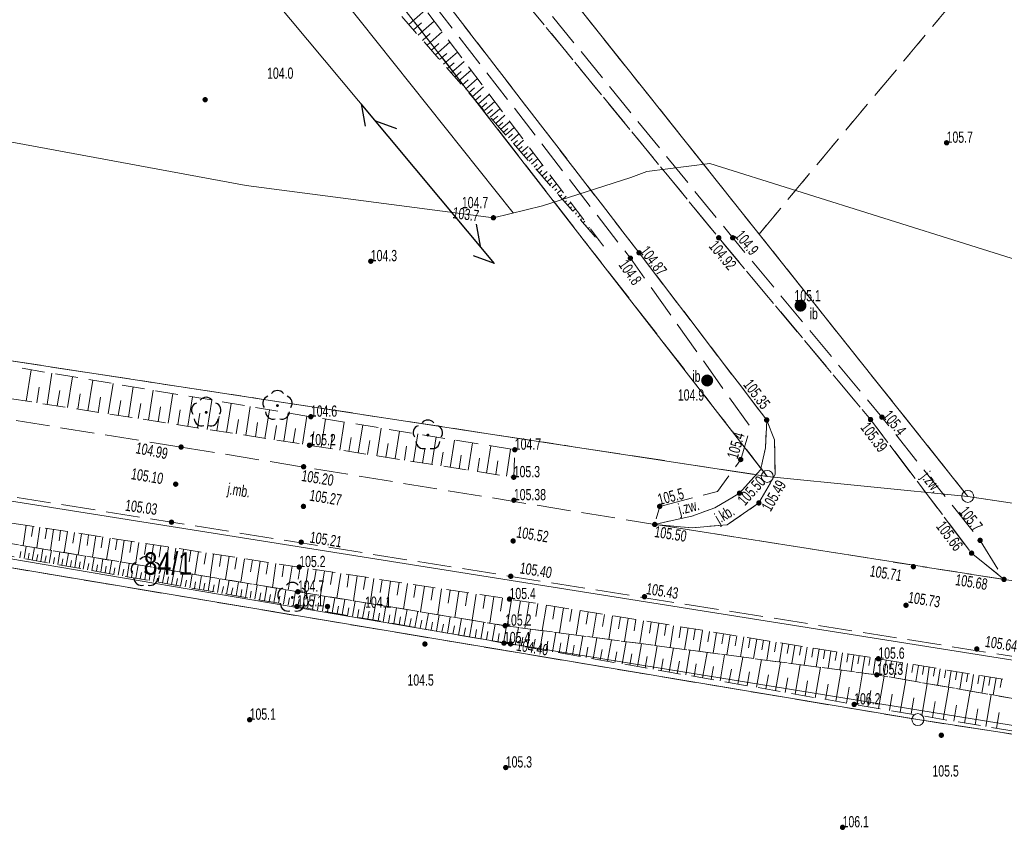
# Model space of a CAD drawing. Header units: inches. Extents: x 6497603 to 6502483, y 5925790 to 5934357.
# Tile 71 of 256: x 6500435 to 6500501, y 5926199 to 5926254. Entities that reach past the tile are written whole.
import ezdxf
from ezdxf.enums import TextEntityAlignment as Align

# ---------------------------------------------------------------- set-up
doc = ezdxf.new("R2010")
doc.units = ezdxf.units.IN
doc.header["$MEASUREMENT"] = 0
for name, pattern in [('1.5_0.75', [2.25, 1.5, -0.75]), ('2.25_0.75', [3, 2.25, -0.75]), ('219-1000', [0, 0]), ('egkk-1000', [3, 2.25, -0.75]), ('egug-1000', [1.5, 0.75, -0.75]), ('sutp_1000', [0, 0])]:
    doc.linetypes.add(name, pattern=pattern)
for name, color, linetype in [('000 Inne (niezydentyfikowane)', 7, 'Continuous'), ('202-punkt graniczny', 7, 'Continuous'), ('211-numer działki ewidencyjnej', 7, 'Continuous'), ('217-kontur klasyfikacyjny', 7, 'Continuous'), ('218-kontur użytku gruntowego', 7, 'Continuous'), ('219-działka ewidencyjna', 7, 'Continuous'), ('drzewo liściaste', 7, 'Continuous'), ('inna budowla', 7, 'Continuous'), ('inna budowla-Atr17', 7, 'Continuous'), ('jezdnia', 7, 'Continuous'), ('jezdnia-Atr17', 7, 'Continuous'), ('pikieta naturalna', 7, 'Continuous'), ('pikieta naturalna-Atr2', 7, 'Continuous'), ('pikieta sztuczna', 7, 'Continuous'), ('pikieta sztuczna-Atr2', 7, 'Continuous'), ('przewód telekomunikacyjny napowietrzny', 7, 'Continuous'), ('przewód telekomunikacyjny podziemny', 7, 'Continuous'), ('rzędna', 7, 'Continuous'), ('rzędna-Atr2', 7, 'Continuous'), ('skarpa nieumocniona', 7, 'Continuous')]:
    doc.layers.add(name, color=color, linetype=linetype)
doc.styles.get("Standard").update_dxf_attribs({"font": 'arial.ttf'})

# ---------------------------------------------------------------- blocks, each defined once
blk = doc.blocks.new('202')
at = {"color": 0, "linetype": 'Continuous', "lineweight": 0}
blk.add_circle((0, 0), 0.4, dxfattribs=at)
blk = doc.blocks.new('PW01')
at = {"linetype": 'Continuous', "lineweight": 13}
h = blk.add_hatch(color=0, dxfattribs=at)
edge = h.paths.add_edge_path()
edge.add_arc((0, 0), 0.18, 0, 360)
blk = doc.blocks.new('US25')
at = {"linetype": 'Continuous', "lineweight": 13}
h = blk.add_hatch(color=0, dxfattribs=at)
edge = h.paths.add_edge_path()
edge.add_arc((0, 0), 0.4, 0, 360)
blk = doc.blocks.new('OP021')
at = {"linetype": 'Continuous', "lineweight": 13}
h = blk.add_hatch(color=0, dxfattribs=at)
edge = h.paths.add_edge_path()
edge.add_arc((0, 0), 0.1, 0, 360)
at = {"color": 0, "linetype": 'Continuous', "lineweight": -3}
for centre, start, end in [((0, 0.5), 38.316, 141.684), ((-0.476, 0.154), 110.388, 213.756), ((0.476, 0.154), 326.244, 69.612), ((-0.294, -0.404), 182.272, 285.64), ((0.294, -0.404), 254.36, 357.728), ((0.294, -0.404), 254.36, 357.728)]:
    blk.add_arc(centre, 0.5, start, end, dxfattribs=at)
blk = doc.blocks.new('SUTP')
at = {"color": 0, "linetype": 'Continuous'}
for p, q in [((0, 0), (1.299, 0.75)), ((13.848, 0), (12.549, 0.75)), ((0, 0), (13.848, 0)), ((2.799, -0.75), (1.5, 0)), ((11.049, -0.75), (12.348, 0))]:
    blk.add_line(p, q, dxfattribs=at)

msp = doc.modelspace()

# ---------------------------------------------------------------- linework, layer by layer
at = {"layer": '000 Inne (niezydentyfikowane)', "color": 7, "linetype": 'Continuous', "lineweight": 18, "flags": 128}
for points in [[(6500460.91, 5926253.26), (6500462.03, 5926254.23)], [(6500461.54, 5926252.55), (6500462.6, 5926253.48)], [(6500461.23, 5926252.9), (6500461.77, 5926253.37)], [(6500462.13, 5926251.87), (6500463.14, 5926252.76)], [(6500461.84, 5926252.2), (6500462.35, 5926252.66)], [(6500462.42, 5926251.55), (6500462.91, 5926251.98)], [(6500462.7, 5926251.23), (6500463.65, 5926252.07)], [(6500462.97, 5926250.92), (6500463.44, 5926251.33)], [(6500463.23, 5926250.62), (6500464.15, 5926251.42)], [(6500463.74, 5926250.04), (6500464.61, 5926250.8)], [(6500463.49, 5926250.32), (6500463.94, 5926250.71)], [(6500463.99, 5926249.75), (6500464.41, 5926250.13)], [(6500464.23, 5926249.48), (6500465.06, 5926250.21)], [(6500464.47, 5926249.21), (6500464.87, 5926249.57)], [(6500464.69, 5926248.95), (6500465.48, 5926249.65)], [(6500464.92, 5926248.7), (6500465.3, 5926249.04)], [(6500465.14, 5926248.45), (6500465.89, 5926249.11)], [(6500465.35, 5926248.21), (6500465.71, 5926248.53)], [(6500465.56, 5926247.97), (6500466.27, 5926248.6)], [(6500465.76, 5926247.74), (6500466.11, 5926248.05)], [(6500465.96, 5926247.52), (6500466.64, 5926248.12)], [(6500466.15, 5926247.3), (6500466.48, 5926247.59)], [(6500466.34, 5926247.09), (6500466.98, 5926247.65)], [(6500466.52, 5926246.88), (6500466.84, 5926247.15)], [(6500466.7, 5926246.67), (6500467.31, 5926247.21)], [(6500466.87, 5926246.47), (6500467.17, 5926246.74)], [(6500467.04, 5926246.28), (6500467.63, 5926246.8)], [(6500467.21, 5926246.09), (6500467.5, 5926246.34)], [(6500467.38, 5926245.9), (6500467.93, 5926246.39)], [(6500467.55, 5926245.71), (6500467.82, 5926245.95)], [(6500467.72, 5926245.51), (6500468.25, 5926245.98)], [(6500468.06, 5926245.12), (6500468.56, 5926245.56)], [(6500467.89, 5926245.32), (6500468.15, 5926245.54)], [(6500468.23, 5926244.93), (6500468.47, 5926245.14)], [(6500468.4, 5926244.73), (6500468.87, 5926245.14)], [(6500468.57, 5926244.54), (6500468.8, 5926244.74)], [(6500468.75, 5926244.34), (6500469.19, 5926244.73)], [(6500468.92, 5926244.15), (6500469.13, 5926244.33)], [(6500469.09, 5926243.95), (6500469.5, 5926244.31)], [(6500469.26, 5926243.76), (6500469.46, 5926243.93)], [(6500469.43, 5926243.56), (6500469.81, 5926243.9)], [(6500469.6, 5926243.37), (6500469.78, 5926243.53)], [(6500469.77, 5926243.17), (6500470.12, 5926243.48)], [(6500469.94, 5926242.98), (6500470.11, 5926243.13)], [(6500470.12, 5926242.78), (6500470.44, 5926243.07)], [(6500470.29, 5926242.59), (6500470.44, 5926242.72)], [(6500470.46, 5926242.39), (6500470.75, 5926242.65)], [(6500470.63, 5926242.2), (6500470.77, 5926242.32)], [(6500470.8, 5926242), (6500471.06, 5926242.24)], [(6500470.97, 5926241.81), (6500471.1, 5926241.92)], [(6500471.14, 5926241.61), (6500471.38, 5926241.82)], [(6500471.31, 5926241.42), (6500471.42, 5926241.52)], [(6500471.49, 5926241.22), (6500471.69, 5926241.4)], [(6500471.66, 5926241.03), (6500471.75, 5926241.11)], [(6500471.83, 5926240.83), (6500472, 5926240.99)], [(6500472, 5926240.64), (6500472.08, 5926240.71)], [(6500472.17, 5926240.44), (6500472.32, 5926240.57)], [(6500472.34, 5926240.25), (6500472.41, 5926240.31)], [(6500472.51, 5926240.05), (6500472.63, 5926240.16)], [(6500472.68, 5926239.86), (6500472.73, 5926239.9)], [(6500472.86, 5926239.67), (6500472.94, 5926239.74)], [(6500473.03, 5926239.47), (6500473.06, 5926239.5)], [(6500473.2, 5926239.28), (6500473.26, 5926239.33)], [(6500473.37, 5926239.08), (6500473.39, 5926239.1)], [(6500473.54, 5926238.89), (6500473.57, 5926238.91)], [(6500435.47, 5926228.19), (6500435.79, 5926230.27)], [(6500436.85, 5926227.97), (6500437.17, 5926230.04)], [(6500438.22, 5926227.76), (6500438.54, 5926229.81)], [(6500439.57, 5926227.55), (6500439.89, 5926229.58)], [(6500440.92, 5926227.34), (6500441.24, 5926229.36)], [(6500436.16, 5926228.08), (6500436.32, 5926229.12)], [(6500437.53, 5926227.87), (6500437.69, 5926228.9)], [(6500438.9, 5926227.66), (6500439.06, 5926228.68)], [(6500442.26, 5926227.13), (6500442.57, 5926229.14)], [(6500443.59, 5926226.92), (6500443.9, 5926228.91)], [(6500444.9, 5926226.72), (6500445.21, 5926228.69)], [(6500440.25, 5926227.44), (6500440.41, 5926228.46)], [(6500441.59, 5926227.23), (6500441.75, 5926228.24)], [(6500442.92, 5926227.03), (6500443.08, 5926228.03)], [(6500446.21, 5926226.51), (6500446.52, 5926228.47)], [(6500447.51, 5926226.31), (6500447.81, 5926228.26)], [(6500448.79, 5926226.11), (6500449.1, 5926228.04)], [(6500444.25, 5926226.82), (6500444.4, 5926227.81)], [(6500445.56, 5926226.62), (6500445.71, 5926227.6)], [(6500446.86, 5926226.41), (6500447.01, 5926227.39)], [(6500450.07, 5926225.91), (6500450.37, 5926227.83)], [(6500451.34, 5926225.71), (6500451.64, 5926227.61)], [(6500452.6, 5926225.52), (6500452.89, 5926227.4)], [(6500448.15, 5926226.21), (6500448.3, 5926227.18)], [(6500449.43, 5926226.01), (6500449.58, 5926226.97)], [(6500450.71, 5926225.81), (6500450.86, 5926226.77)], [(6500451.97, 5926225.62), (6500452.12, 5926226.56)], [(6500453.85, 5926225.32), (6500454.14, 5926227.19)], [(6500455.09, 5926225.13), (6500455.38, 5926226.99)], [(6500456.33, 5926224.93), (6500456.62, 5926226.79)], [(6500457.56, 5926224.74), (6500457.85, 5926226.59)], [(6500453.22, 5926225.42), (6500453.37, 5926226.36)], [(6500454.47, 5926225.23), (6500454.61, 5926226.16)], [(6500455.71, 5926225.03), (6500455.85, 5926225.96)], [(6500458.79, 5926224.55), (6500459.08, 5926226.39)], [(6500460.01, 5926224.36), (6500460.3, 5926226.19)], [(6500461.24, 5926224.16), (6500461.52, 5926226)], [(6500456.94, 5926224.84), (6500457.09, 5926225.76)], [(6500458.18, 5926224.64), (6500458.32, 5926225.57)], [(6500459.4, 5926224.45), (6500459.55, 5926225.37)], [(6500462.45, 5926223.97), (6500462.74, 5926225.8)], [(6500463.66, 5926223.78), (6500463.95, 5926225.6)], [(6500464.87, 5926223.59), (6500465.16, 5926225.41)], [(6500460.63, 5926224.26), (6500460.77, 5926225.18)], [(6500461.84, 5926224.07), (6500461.99, 5926224.98)], [(6500463.06, 5926223.88), (6500463.2, 5926224.79)], [(6500464.27, 5926223.69), (6500464.41, 5926224.6)], [(6500466.08, 5926223.4), (6500466.37, 5926225.21)], [(6500467.41, 5926223.2), (6500467.69, 5926225)], [(6500465.48, 5926223.5), (6500465.62, 5926224.4)], [(6500466.71, 5926223.31), (6500466.85, 5926224.21)], [(6500435.47, 5926219.93), (6500435.26, 5926218.57)], [(6500435.92, 5926219.86), (6500435.82, 5926219.18)], [(6500436.38, 5926219.79), (6500436.17, 5926218.42)], [(6500436.83, 5926219.72), (6500436.73, 5926219.03)], [(6500437.29, 5926219.65), (6500437.08, 5926218.27)], [(6500437.75, 5926219.58), (6500437.65, 5926218.88)], [(6500438.21, 5926219.51), (6500438, 5926218.11)], [(6500438.68, 5926219.44), (6500438.57, 5926218.73)], [(6500439.15, 5926219.36), (6500438.93, 5926217.95)], [(6500439.61, 5926219.29), (6500439.51, 5926218.58)], [(6500440.09, 5926219.22), (6500439.87, 5926217.8)], [(6500440.56, 5926219.15), (6500440.45, 5926218.43)], [(6500441.04, 5926219.07), (6500440.81, 5926217.64)], [(6500441.51, 5926219), (6500441.4, 5926218.28)], [(6500441.99, 5926218.93), (6500441.77, 5926217.48)], [(6500442.48, 5926218.85), (6500442.36, 5926218.12)], [(6500442.96, 5926218.78), (6500442.74, 5926217.32)], [(6500443.45, 5926218.7), (6500443.33, 5926217.97)], [(6500435.04, 5926217.76), (6500435.11, 5926218.17)], [(6500435.32, 5926217.71), (6500435.46, 5926218.54)], [(6500435.59, 5926217.66), (6500435.67, 5926218.07)], [(6500435.87, 5926217.61), (6500436.02, 5926218.44)], [(6500436.43, 5926217.51), (6500436.58, 5926218.35)], [(6500436.99, 5926217.41), (6500437.14, 5926218.26)], [(6500437.56, 5926217.31), (6500437.7, 5926218.16)], [(6500438.12, 5926217.22), (6500438.27, 5926218.07)], [(6500443.94, 5926218.63), (6500443.71, 5926217.15)], [(6500444.43, 5926218.55), (6500444.31, 5926217.81)], [(6500444.92, 5926218.48), (6500444.69, 5926216.99)], [(6500445.42, 5926218.4), (6500445.3, 5926217.65)], [(6500445.92, 5926218.32), (6500445.69, 5926216.82)], [(6500446.42, 5926218.25), (6500446.3, 5926217.49)], [(6500446.92, 5926218.17), (6500446.69, 5926216.65)], [(6500447.43, 5926218.09), (6500447.31, 5926217.33)], [(6500436.15, 5926217.56), (6500436.23, 5926217.98)], [(6500436.71, 5926217.46), (6500436.79, 5926217.88)], [(6500437.27, 5926217.36), (6500437.35, 5926217.79)], [(6500437.84, 5926217.27), (6500437.91, 5926217.69)], [(6500438.41, 5926217.17), (6500438.48, 5926217.59)], [(6500438.69, 5926217.12), (6500438.84, 5926217.97)], [(6500438.98, 5926217.07), (6500439.05, 5926217.49)], [(6500439.26, 5926217.01), (6500439.41, 5926217.87)], [(6500439.55, 5926216.96), (6500439.63, 5926217.39)], [(6500439.84, 5926216.91), (6500439.99, 5926217.78)], [(6500440.42, 5926216.81), (6500440.57, 5926217.68)], [(6500441, 5926216.71), (6500441.15, 5926217.58)], [(6500441.58, 5926216.61), (6500441.73, 5926217.48)], [(6500442.17, 5926216.51), (6500442.32, 5926217.39)], [(6500447.93, 5926218.01), (6500447.7, 5926216.48)], [(6500448.44, 5926217.94), (6500448.33, 5926217.17)], [(6500448.96, 5926217.86), (6500448.72, 5926216.31)], [(6500449.47, 5926217.78), (6500449.35, 5926217)], [(6500449.99, 5926217.7), (6500449.75, 5926216.14)], [(6500450.51, 5926217.62), (6500450.39, 5926216.83)], [(6500451.03, 5926217.54), (6500450.79, 5926215.96)], [(6500451.56, 5926217.46), (6500451.43, 5926216.67)], [(6500452.08, 5926217.38), (6500451.84, 5926215.79)], [(6500440.13, 5926216.86), (6500440.2, 5926217.3)], [(6500440.71, 5926216.76), (6500440.78, 5926217.2)], [(6500441.29, 5926216.66), (6500441.36, 5926217.1)], [(6500441.87, 5926216.56), (6500441.95, 5926217)], [(6500442.46, 5926216.45), (6500442.54, 5926216.89)], [(6500442.75, 5926216.4), (6500442.91, 5926217.29)], [(6500443.05, 5926216.35), (6500443.13, 5926216.79)], [(6500443.35, 5926216.3), (6500443.5, 5926217.19)], [(6500443.94, 5926216.19), (6500444.1, 5926217.09)], [(6500444.54, 5926216.09), (6500444.7, 5926216.99)], [(6500445.14, 5926215.98), (6500445.3, 5926216.88)], [(6500445.74, 5926215.88), (6500445.9, 5926216.78)], [(6500452.61, 5926217.3), (6500452.49, 5926216.5)], [(6500453.15, 5926217.21), (6500452.9, 5926215.61)], [(6500453.68, 5926217.13), (6500453.56, 5926216.33)], [(6500454.22, 5926217.05), (6500453.97, 5926215.43)], [(6500454.76, 5926216.97), (6500454.63, 5926216.15)], [(6500455.3, 5926216.89), (6500455.05, 5926215.25)], [(6500455.84, 5926216.8), (6500455.72, 5926215.98)], [(6500456.39, 5926216.72), (6500456.14, 5926215.07)], [(6500443.64, 5926216.25), (6500443.72, 5926216.69)], [(6500444.24, 5926216.14), (6500444.32, 5926216.59)], [(6500444.84, 5926216.04), (6500444.92, 5926216.49)], [(6500445.44, 5926215.93), (6500445.52, 5926216.38)], [(6500446.05, 5926215.82), (6500446.12, 5926216.28)], [(6500446.35, 5926215.77), (6500446.51, 5926216.68)], [(6500446.65, 5926215.72), (6500446.73, 5926216.17)], [(6500446.96, 5926215.66), (6500447.12, 5926216.58)], [(6500447.26, 5926215.61), (6500447.34, 5926216.07)], [(6500447.57, 5926215.56), (6500447.73, 5926216.48)], [(6500448.19, 5926215.45), (6500448.35, 5926216.37)], [(6500448.8, 5926215.34), (6500448.97, 5926216.27)], [(6500449.43, 5926215.23), (6500449.59, 5926216.16)], [(6500456.94, 5926216.64), (6500456.81, 5926215.81)], [(6500457.49, 5926216.55), (6500457.23, 5926214.89)], [(6500458.04, 5926216.47), (6500457.91, 5926215.64)], [(6500458.59, 5926216.38), (6500458.34, 5926214.71)], [(6500459.15, 5926216.3), (6500459.02, 5926215.46)], [(6500459.71, 5926216.21), (6500459.45, 5926214.53)], [(6500460.27, 5926216.13), (6500460.14, 5926215.28)], [(6500447.88, 5926215.5), (6500447.96, 5926215.96)], [(6500448.49, 5926215.39), (6500448.58, 5926215.86)], [(6500449.11, 5926215.29), (6500449.2, 5926215.75)], [(6500449.74, 5926215.18), (6500449.82, 5926215.64)], [(6500450.05, 5926215.12), (6500450.21, 5926216.06)], [(6500450.36, 5926215.07), (6500450.44, 5926215.54)], [(6500450.68, 5926215.01), (6500450.84, 5926215.95)], [(6500450.99, 5926214.96), (6500451.07, 5926215.43)], [(6500451.31, 5926214.9), (6500451.47, 5926215.85)], [(6500451.94, 5926214.79), (6500452.11, 5926215.74)], [(6500452.58, 5926214.68), (6500452.74, 5926215.63)], [(6500453.22, 5926214.57), (6500453.39, 5926215.53)], [(6500453.86, 5926214.45), (6500454.03, 5926215.42)], [(6500460.83, 5926216.04), (6500460.57, 5926214.35)], [(6500461.39, 5926215.96), (6500461.26, 5926215.11)], [(6500461.96, 5926215.87), (6500461.7, 5926214.16)], [(6500462.53, 5926215.78), (6500462.4, 5926214.93)], [(6500463.1, 5926215.7), (6500462.84, 5926213.98)], [(6500463.67, 5926215.61), (6500463.54, 5926214.75)], [(6500464.25, 5926215.52), (6500463.99, 5926213.79)], [(6500464.83, 5926215.44), (6500464.7, 5926214.56)], [(6500451.62, 5926214.85), (6500451.71, 5926215.32)], [(6500452.26, 5926214.73), (6500452.34, 5926215.21)], [(6500452.9, 5926214.62), (6500452.98, 5926215.1)], [(6500453.54, 5926214.51), (6500453.62, 5926214.99)], [(6500454.18, 5926214.4), (6500454.27, 5926214.88)], [(6500454.51, 5926214.34), (6500454.68, 5926215.31)], [(6500454.84, 5926214.28), (6500454.92, 5926214.77)], [(6500455.17, 5926214.22), (6500455.34, 5926215.2)], [(6500455.83, 5926214.1), (6500456, 5926215.1)], [(6500456.49, 5926213.99), (6500456.67, 5926214.99)], [(6500457.17, 5926213.87), (6500457.35, 5926214.88)], [(6500457.84, 5926213.75), (6500458.03, 5926214.76)], [(6500465.41, 5926215.35), (6500465.14, 5926213.6)], [(6500465.99, 5926215.26), (6500465.86, 5926214.38)], [(6500466.57, 5926215.17), (6500466.31, 5926213.41)], [(6500467.16, 5926215.08), (6500467.03, 5926214.2)], [(6500467.75, 5926214.99), (6500467.46, 5926213.22)], [(6500468.34, 5926214.89), (6500468.2, 5926214.02)], [(6500468.92, 5926214.8), (6500468.64, 5926213.07)], [(6500455.5, 5926214.16), (6500455.58, 5926214.66)], [(6500456.16, 5926214.05), (6500456.25, 5926214.54)], [(6500456.83, 5926213.93), (6500456.92, 5926214.43)], [(6500457.5, 5926213.81), (6500457.59, 5926214.31)], [(6500458.19, 5926213.69), (6500458.28, 5926214.2)], [(6500458.53, 5926213.63), (6500458.71, 5926214.65)], [(6500459.22, 5926213.5), (6500459.4, 5926214.54)], [(6500459.92, 5926213.38), (6500460.1, 5926214.42)], [(6500460.62, 5926213.26), (6500460.8, 5926214.31)], [(6500461.33, 5926213.13), (6500461.51, 5926214.19)], [(6500469.5, 5926214.71), (6500469.36, 5926213.85)], [(6500470.08, 5926214.61), (6500469.8, 5926212.91)], [(6500470.64, 5926214.52), (6500470.51, 5926213.68)], [(6500471.21, 5926214.43), (6500470.94, 5926212.76)], [(6500471.76, 5926214.34), (6500471.63, 5926213.51)], [(6500472.32, 5926214.25), (6500472.05, 5926212.62)], [(6500472.86, 5926214.16), (6500472.73, 5926213.35)], [(6500458.87, 5926213.56), (6500458.96, 5926214.08)], [(6500459.57, 5926213.44), (6500459.66, 5926213.96)], [(6500460.27, 5926213.32), (6500460.36, 5926213.84)], [(6500460.97, 5926213.19), (6500461.07, 5926213.72)], [(6500461.68, 5926213.07), (6500461.78, 5926213.6)], [(6500462.04, 5926213), (6500462.23, 5926214.08)], [(6500462.4, 5926212.94), (6500462.5, 5926213.48)], [(6500462.76, 5926212.88), (6500462.95, 5926213.96)], [(6500463.49, 5926212.75), (6500463.68, 5926213.84)], [(6500464.22, 5926212.62), (6500464.42, 5926213.72)], [(6500464.96, 5926212.49), (6500465.16, 5926213.6)], [(6500465.71, 5926212.35), (6500465.91, 5926213.47)], [(6500473.4, 5926214.07), (6500473.14, 5926212.47)], [(6500473.94, 5926213.99), (6500473.81, 5926213.19)], [(6500474.47, 5926213.9), (6500474.22, 5926212.33)], [(6500475, 5926213.82), (6500474.87, 5926213.04)], [(6500475.52, 5926213.73), (6500475.27, 5926212.19)], [(6500476.03, 5926213.65), (6500475.91, 5926212.89)], [(6500476.54, 5926213.57), (6500476.3, 5926212.05)], [(6500477.05, 5926213.48), (6500476.93, 5926212.74)], [(6500463.12, 5926212.81), (6500463.22, 5926213.35)], [(6500463.85, 5926212.68), (6500463.95, 5926213.23)], [(6500464.59, 5926212.55), (6500464.69, 5926213.1)], [(6500465.33, 5926212.42), (6500465.43, 5926212.98)], [(6500466.08, 5926212.29), (6500466.18, 5926212.85)], [(6500466.46, 5926212.22), (6500466.66, 5926213.35)], [(6500467.22, 5926212.08), (6500467.43, 5926213.23)], [(6500468, 5926211.95), (6500468.21, 5926213.12)], [(6500468.81, 5926211.81), (6500469.02, 5926213.02)], [(6500469.64, 5926211.66), (6500469.85, 5926212.91)], [(6500470.49, 5926211.51), (6500470.71, 5926212.79)], [(6500477.55, 5926213.4), (6500477.31, 5926211.92)], [(6500478.05, 5926213.32), (6500477.93, 5926212.59)], [(6500478.54, 5926213.24), (6500478.3, 5926211.79)], [(6500479.02, 5926213.17), (6500478.91, 5926212.44)], [(6500479.51, 5926213.09), (6500479.27, 5926211.66)], [(6500479.98, 5926213.01), (6500479.87, 5926212.3)], [(6500480.46, 5926212.93), (6500480.23, 5926211.53)], [(6500480.92, 5926212.86), (6500480.81, 5926212.17)], [(6500466.84, 5926212.15), (6500466.94, 5926212.72)], [(6500467.61, 5926212.02), (6500467.71, 5926212.6)], [(6500468.4, 5926211.88), (6500468.51, 5926212.47)], [(6500469.22, 5926211.74), (6500469.33, 5926212.35)], [(6500470.06, 5926211.59), (6500470.17, 5926212.22)], [(6500471.36, 5926211.36), (6500471.59, 5926212.68)], [(6500472.26, 5926211.2), (6500472.5, 5926212.56)], [(6500473.19, 5926211.04), (6500473.43, 5926212.43)], [(6500474.14, 5926210.87), (6500474.4, 5926212.31)], [(6500475.12, 5926210.7), (6500475.38, 5926212.18)], [(6500481.39, 5926212.78), (6500481.16, 5926211.41)], [(6500481.85, 5926212.71), (6500481.74, 5926212.03)], [(6500482.3, 5926212.64), (6500482.08, 5926211.29)], [(6500482.75, 5926212.56), (6500482.64, 5926211.9)], [(6500483.2, 5926212.49), (6500482.98, 5926211.17)], [(6500483.64, 5926212.42), (6500483.53, 5926211.77)], [(6500484.07, 5926212.35), (6500483.86, 5926211.05)], [(6500484.51, 5926212.28), (6500484.4, 5926211.64)], [(6500484.94, 5926212.21), (6500484.73, 5926210.94)], [(6500485.36, 5926212.14), (6500485.26, 5926211.51)], [(6500470.92, 5926211.44), (6500471.04, 5926212.09)], [(6500471.81, 5926211.28), (6500471.93, 5926211.95)], [(6500472.72, 5926211.12), (6500472.84, 5926211.81)], [(6500473.66, 5926210.96), (6500473.79, 5926211.66)], [(6500474.63, 5926210.79), (6500474.76, 5926211.51)], [(6500476.13, 5926210.52), (6500476.4, 5926212.04)], [(6500477.17, 5926210.34), (6500477.44, 5926211.9)], [(6500478.24, 5926210.16), (6500478.52, 5926211.76)], [(6500479.34, 5926209.96), (6500479.62, 5926211.61)], [(6500485.78, 5926212.07), (6500485.58, 5926210.83)], [(6500486.2, 5926212), (6500486.1, 5926211.39)], [(6500486.61, 5926211.94), (6500486.41, 5926210.72)], [(6500487.02, 5926211.87), (6500486.92, 5926211.27)], [(6500487.42, 5926211.81), (6500487.23, 5926210.61)], [(6500487.82, 5926211.74), (6500487.73, 5926211.15)], [(6500488.22, 5926211.68), (6500488.03, 5926210.5)], [(6500488.61, 5926211.61), (6500488.52, 5926211.03)], [(6500489, 5926211.55), (6500488.81, 5926210.4)], [(6500489.39, 5926211.49), (6500489.29, 5926210.92)], [(6500475.63, 5926210.61), (6500475.76, 5926211.36)], [(6500476.65, 5926210.43), (6500476.78, 5926211.2)], [(6500477.7, 5926210.25), (6500477.84, 5926211.04)], [(6500478.78, 5926210.06), (6500478.93, 5926210.87)], [(6500480.47, 5926209.77), (6500480.76, 5926211.46)], [(6500481.63, 5926209.56), (6500481.93, 5926211.31)], [(6500482.82, 5926209.35), (6500483.14, 5926211.15)], [(6500484.05, 5926209.14), (6500484.38, 5926210.99)], [(6500489.77, 5926211.43), (6500489.59, 5926210.3)], [(6500490.15, 5926211.37), (6500490.06, 5926210.81)], [(6500490.52, 5926211.31), (6500490.34, 5926210.2)], [(6500490.89, 5926211.25), (6500490.8, 5926210.7)], [(6500491.26, 5926211.19), (6500491.08, 5926210.1)], [(6500491.62, 5926211.13), (6500491.53, 5926210.59)], [(6500491.98, 5926211.07), (6500491.81, 5926210)], [(6500492.34, 5926211.01), (6500492.25, 5926210.48)], [(6500492.69, 5926210.95), (6500492.52, 5926209.89)], [(6500493.04, 5926210.9), (6500492.96, 5926210.36)], [(6500493.4, 5926210.84), (6500493.22, 5926209.77)], [(6500479.9, 5926209.87), (6500480.04, 5926210.7)], [(6500481.04, 5926209.66), (6500481.19, 5926210.53)], [(6500482.22, 5926209.46), (6500482.38, 5926210.34)], [(6500485.32, 5926208.92), (6500485.65, 5926210.82)], [(6500486.62, 5926208.69), (6500486.96, 5926210.64)], [(6500487.95, 5926208.45), (6500488.31, 5926210.47)], [(6500489.33, 5926208.21), (6500489.69, 5926210.28)], [(6500493.76, 5926210.78), (6500493.67, 5926210.24)], [(6500494.11, 5926210.72), (6500493.94, 5926209.64)], [(6500494.47, 5926210.66), (6500494.38, 5926210.12)], [(6500494.83, 5926210.6), (6500494.65, 5926209.52)], [(6500495.19, 5926210.54), (6500495.1, 5926210)], [(6500495.55, 5926210.48), (6500495.38, 5926209.39)], [(6500495.92, 5926210.43), (6500495.83, 5926209.88)], [(6500496.28, 5926210.37), (6500496.1, 5926209.27)], [(6500496.65, 5926210.31), (6500496.56, 5926209.76)], [(6500497.01, 5926210.25), (6500496.83, 5926209.14)], [(6500497.38, 5926210.19), (6500497.29, 5926209.63)], [(6500483.43, 5926209.25), (6500483.59, 5926210.16)], [(6500484.68, 5926209.03), (6500484.84, 5926209.97)], [(6500485.96, 5926208.8), (6500486.13, 5926209.77)], [(6500487.28, 5926208.57), (6500487.45, 5926209.56)], [(6500490.75, 5926207.97), (6500491.1, 5926210.1)], [(6500492.18, 5926207.73), (6500492.55, 5926209.89)], [(6500493.62, 5926207.48), (6500493.98, 5926209.64)], [(6500497.75, 5926210.13), (6500497.57, 5926209.01)], [(6500498.12, 5926210.06), (6500498.03, 5926209.51)], [(6500498.49, 5926210), (6500498.31, 5926208.89)], [(6500498.86, 5926209.94), (6500498.77, 5926209.38)], [(6500499.24, 5926209.88), (6500499.05, 5926208.76)], [(6500499.61, 5926209.82), (6500499.52, 5926209.26)], [(6500499.99, 5926209.76), (6500499.8, 5926208.63)], [(6500500.37, 5926209.7), (6500500.27, 5926209.13)], [(6500488.64, 5926208.33), (6500488.82, 5926209.35)], [(6500490.03, 5926208.09), (6500490.22, 5926209.14)], [(6500491.46, 5926207.85), (6500491.65, 5926208.92)], [(6500495.05, 5926207.24), (6500495.41, 5926209.39)], [(6500496.48, 5926207), (6500496.84, 5926209.14)], [(6500497.9, 5926206.76), (6500498.26, 5926208.89)], [(6500492.9, 5926207.6), (6500493.08, 5926208.68)], [(6500494.34, 5926207.36), (6500494.52, 5926208.44)], [(6500499.31, 5926206.53), (6500499.67, 5926208.65)], [(6500495.76, 5926207.12), (6500495.94, 5926208.19)], [(6500497.19, 5926206.88), (6500497.37, 5926207.95)], [(6500498.61, 5926206.64), (6500498.78, 5926207.71)], [(6500500.02, 5926206.41), (6500500.2, 5926207.47)]]:
    msp.add_lwpolyline(points, dxfattribs=at)
at = {"layer": '217-kontur klasyfikacyjny', "color": 3, "linetype": 'egkk-1000', "lineweight": 18, "flags": 128}
for points in [[(6500414.14, 5926327.42), (6500484.22, 5926239.31)], [(6500484.77, 5926223.18), (6500407.85, 5926322.28)], [(6500484.22, 5926239.31), (6500542.49, 5926309.04)], [(6500484.22, 5926239.31), (6500498.11, 5926221.85)], [(6500386.73, 5926238.16), (6500484.77, 5926223.18)], [(6500494.79, 5926206.99), (6500384.14, 5926225.52)], [(6500498.11, 5926221.85), (6500538.32, 5926215.82)], [(6500538.07, 5926200.31), (6500494.79, 5926206.99)]]:
    msp.add_lwpolyline(points, dxfattribs=at)
at = {"layer": '218-kontur użytku gruntowego', "color": 3, "linetype": 'egug-1000', "lineweight": 18, "flags": 128}
for points in [[(6500414.14, 5926327.42), (6500484.22, 5926239.31)], [(6500484.77, 5926223.18), (6500407.85, 5926322.28)], [(6500484.22, 5926239.31), (6500542.49, 5926309.04)], [(6500484.22, 5926239.31), (6500498.11, 5926221.85)], [(6500386.73, 5926238.16), (6500484.77, 5926223.18)], [(6500494.79, 5926206.99), (6500384.14, 5926225.52)], [(6500498.11, 5926221.85), (6500538.32, 5926215.82)], [(6500538.07, 5926200.31), (6500494.79, 5926206.99)]]:
    msp.add_lwpolyline(points, dxfattribs=at)
at = {"layer": '219-działka ewidencyjna', "color": 3, "linetype": '219-1000', "lineweight": 18, "flags": 128}
for points in [[(6500414.14, 5926327.42), (6500498.11, 5926221.85)], [(6500407.85, 5926322.28), (6500484.77, 5926223.18)], [(6500386.73, 5926238.16), (6500484.77, 5926223.18)], [(6500538.81, 5926204.95), (6500384.76, 5926229.42)], [(6500494.79, 5926206.99), (6500384.14, 5926225.52)], [(6500484.77, 5926223.18), (6500498.11, 5926221.85)], [(6500538.32, 5926215.82), (6500498.11, 5926221.85)], [(6500538.07, 5926200.31), (6500494.79, 5926206.99)]]:
    msp.add_lwpolyline(points, dxfattribs=at)
at = {"layer": 'jezdnia', "color": 7, "linetype": '2.25_0.75', "lineweight": 18, "flags": 128}
for points in [[(6500056.17, 5926731.62), (6500057.54, 5926732.97), (6500059.07, 5926734.43), (6500075.79, 5926716.43), (6500077.99, 5926716.3), (6500081.79, 5926712.29), (6500081.51, 5926710.28), (6500090.36, 5926700.56), (6500096.1, 5926695.89), (6500110.95, 5926679.57), (6500114.73, 5926673.99), (6500120.83, 5926667.22), (6500122.91, 5926667.29), (6500127.22, 5926662.6), (6500126.46, 5926660.87), (6500162.19, 5926620.18), (6500164.13, 5926620.43), (6500167.98, 5926615.87), (6500167.72, 5926613.79), (6500192.37, 5926585.8), (6500194.68, 5926586.2), (6500198.66, 5926581.5), (6500198.08, 5926579.38), (6500217.36, 5926557.41), (6500219.51, 5926557.78), (6500223.39, 5926553.43), (6500222.87, 5926551.17), (6500290.46, 5926474.01), (6500292.32, 5926474.21), (6500296.58, 5926469.13), (6500296.13, 5926467.53), (6500323.15, 5926436.61), (6500324.78, 5926436.76), (6500329.27, 5926431.55), (6500328.97, 5926429.89), (6500348.78, 5926407.13), (6500403.28, 5926338.18), (6500405.08, 5926338.4), (6500409.42, 5926332.8), (6500408.65, 5926331.41), (6500464.5, 5926259.85), (6500481.54, 5926239.06), (6500491.64, 5926226.96), (6500498.36, 5926218.07), (6500500.52, 5926216.32), (6500477.28, 5926219.98), (6500479.79, 5926219.76), (6500482.1, 5926219.96), (6500484.21, 5926221.41), (6500485.3, 5926223.3), (6500485.24, 5926225.62), (6500484.73, 5926226.93), (6500476.24, 5926238.06), (6500460.48, 5926258.53), (6500440.65, 5926283.89), (6500438.65, 5926283.94), (6500434.42, 5926289.46), (6500435.05, 5926291.21), (6500399.37, 5926336.53), (6500345.97, 5926404.24), (6500299.43, 5926457.64), (6500297.68, 5926457.58), (6500293.05, 5926462.71), (6500293.63, 5926464.18), (6500286.9, 5926471.96), (6500243.86, 5926520.87), (6500240.53, 5926521.3), (6500236.08, 5926526.4), (6500237, 5926528.87), (6500213.93, 5926555.14), (6500177.7, 5926596.24), (6500176.25, 5926595.93), (6500171.6, 5926601.39), (6500171.86, 5926602.83), (6500158.65, 5926618.01), (6500123.19, 5926658.4), (6500121.44, 5926658.2), (6500117.64, 5926662.78), (6500117.97, 5926664.3), (6500086.91, 5926698.36), (6500063.95, 5926723.12), (6500061.14, 5926723.45), (6500056.08, 5926729.24), (6500056.42, 5926731.34)], [(6500445.77, 5926225.13), (6500477.28, 5926219.98), (6500500.52, 5926216.32), (6500551.85, 5926208.28), (6500590.76, 5926201.99), (6500629.65, 5926195.92), (6500668.62, 5926189.73), (6500708.43, 5926183.37), (6500748.42, 5926176.93), (6500779.68, 5926172.04), (6500819.2, 5926165.9), (6500859.43, 5926159.56), (6500898.4, 5926153.26), (6500937.28, 5926147.22), (6500936.91, 5926144.94), (6500936.26, 5926142.38), (6500897.62, 5926148.36), (6500858.2, 5926154.58), (6500818.25, 5926160.88), (6500778.79, 5926167.14), (6500747.81, 5926171.88), (6500707.71, 5926178.38), (6500668.22, 5926184.67), (6500628.62, 5926190.86), (6500589.86, 5926197), (6500551.33, 5926203.18), (6500445.13, 5926220.13), (6500405, 5926226.56), (6500364.89, 5926233), (6500326.44, 5926239.09), (6500287.44, 5926245.14), (6500247.8, 5926251.49), (6500208.32, 5926257.73), (6500171.1, 5926263.74), (6500133.18, 5926269.89), (6500094.21, 5926275.92), (6500053.11, 5926282.47), (6499999.01, 5926290.88), (6499959.84, 5926296.95), (6499921.11, 5926303.13), (6499882.03, 5926309.23), (6499843.48, 5926315.33), (6499804.98, 5926321.39), (6499763.92, 5926325.7), (6499740.11, 5926328.2), (6499708.97, 5926329.7), (6499669.77, 5926331.59), (6499612.14, 5926332.17), (6499590.65, 5926333.3), (6499565.53, 5926335.73), (6499506.81, 5926343.39), (6499422.29, 5926354.7), (6499419.43, 5926354.99), (6499334.27, 5926366.31), (6499289.53, 5926369.55), (6499273.23, 5926369.35), (6499273.01, 5926371.91), (6499272.96, 5926374.41), (6499289.57, 5926374.85), (6499335.06, 5926371.26), (6499420.23, 5926359.86), (6499423.5, 5926359.5), (6499507.59, 5926348.2), (6499566.32, 5926340.5), (6499590.89, 5926338.22), (6499612.24, 5926337), (6499643.43, 5926336.46), (6499669.89, 5926336.53), (6499710.9, 5926336.33), (6499806.11, 5926326.28), (6499844.16, 5926320.23), (6499882.83, 5926314.04), (6499921.69, 5926307.83), (6499960.72, 5926301.83), (6499999.64, 5926295.76), (6500053.85, 5926287.25), (6500095.27, 5926280.64), (6500134.03, 5926274.62), (6500208.98, 5926262.68), (6500248.83, 5926256.34), (6500288.29, 5926250.03), (6500327.08, 5926244.06), (6500365.91, 5926238.01), (6500405.9, 5926231.52)], [(6500500.52, 5926216.32), (6500498.36, 5926218.07), (6500491.64, 5926226.96), (6500481.54, 5926239.06), (6500464.5, 5926259.85), (6500408.65, 5926331.41), (6500409.42, 5926332.8), (6500409.51, 5926331.59), (6500465.43, 5926259.99), (6500482.47, 5926239.06), (6500492.4, 5926227.12), (6500498.93, 5926218.92)], [(6500477.61, 5926221.18), (6500481.45, 5926222.17), (6500483, 5926224.3), (6500483.64, 5926226.47), (6500475.66, 5926237.7), (6500459.74, 5926258.28), (6500440.01, 5926283.43), (6500438.65, 5926283.94), (6500440.65, 5926283.89), (6500460.48, 5926258.53), (6500476.24, 5926238.06), (6500484.73, 5926226.93), (6500484.65, 5926225.08), (6500484.32, 5926223.62), (6500482.92, 5926222.06), (6500481.28, 5926221.08), (6500479.76, 5926220.53), (6500477.28, 5926219.98)], [(6500479.76, 5926220.53), (6500481.28, 5926221.08), (6500482.92, 5926222.06), (6500484.32, 5926223.62), (6500484.65, 5926225.08), (6500484.73, 5926226.93), (6500485.24, 5926225.62), (6500485.3, 5926223.3), (6500484.21, 5926221.41), (6500482.1, 5926219.96), (6500479.79, 5926219.76), (6500477.28, 5926219.98)]]:
    msp.add_lwpolyline(points, close=True, dxfattribs=at)
at = {"layer": 'przewód telekomunikacyjny napowietrzny', "color": 30, "linetype": 'sutp_1000', "lineweight": 18, "flags": 128}
msp.add_lwpolyline([(6500466.63, 5926237.34), (6500435.06, 5926275.14)], dxfattribs=at)
at = {"layer": 'przewód telekomunikacyjny podziemny', "color": 30, "linetype": 'Continuous', "lineweight": 18, "flags": 128}
for points in [[(6500119.78, 5926658.25), (6500132.73, 5926644.64), (6500138.21, 5926635.84), (6500157.47, 5926612.32), (6500168.19, 5926598.87), (6500184.58, 5926581.97), (6500208.76, 5926556.84), (6500236.83, 5926528.95), (6500239.45, 5926526.7), (6500244.16, 5926521.26), (6500261.89, 5926501.36), (6500277.23, 5926482.66), (6500318.1, 5926430.92), (6500403.94, 5926325.42), (6500449.76, 5926263.46), (6500467.86, 5926240.71)], [(6500073.28, 5926303.12), (6500141.69, 5926292.89), (6500200.13, 5926284.15), (6500253.86, 5926275.57), (6500297.68, 5926268.81), (6500351.21, 5926260.13), (6500401.03, 5926251.61), (6500450.1, 5926242.53), (6500466.55, 5926240.39)], [(6500793.95, 5926157.85), (6500767.15, 5926161.48), (6500756.77, 5926163.13), (6500728.68, 5926168.14), (6500681.45, 5926176.71), (6500632.87, 5926184.83), (6500575.54, 5926195.02), (6500538.95, 5926200.94), (6500507.15, 5926205.63), (6500467.69, 5926212.03), (6500421.5, 5926219.89), (6500362.01, 5926229.41), (6500329.83, 5926233.4), (6500287.94, 5926240.84), (6500233.28, 5926249.9), (6500176.25, 5926259.29), (6500132.02, 5926265.99), (6500121.1, 5926267.64)], [(6500466.55, 5926240.39), (6500469.82, 5926241.19), (6500475.7, 5926243.08), (6500476.76, 5926243.47), (6500480.95, 5926244.01), (6500504.11, 5926236.72), (6500522.5, 5926232.97), (6500598.23, 5926219.99), (6500628.28, 5926212.31), (6500742.22, 5926197.51), (6500792.33, 5926189.94), (6500928.39, 5926168.76), (6500959.62, 5926163.76), (6500990.22, 5926157.55), (6501016.6, 5926147.54), (6501018.6, 5926150.55), (6501025.22, 5926158)]]:
    msp.add_lwpolyline(points, dxfattribs=at)
at = {"layer": 'skarpa nieumocniona', "color": 7, "linetype": '1.5_0.75', "lineweight": 18, "flags": 128}
for points in [[(6500440.77, 5926280.08), (6500453.01, 5926266.12), (6500458.61, 5926258.77), (6500473.87, 5926238.51), (6500453.61, 5926261.57)], [(6500440.77, 5926280.08), (6500453.01, 5926266.12), (6500458.61, 5926258.77), (6500473.87, 5926238.51), (6500453.61, 5926261.57)], [(6500428.54, 5926231.49), (6500454.4, 5926227.15), (6500467.97, 5926224.95), (6500467.9, 5926223.12), (6500454.31, 5926225.25), (6500428.1, 5926229.34)], [(6500428.54, 5926231.49), (6500454.4, 5926227.15), (6500467.97, 5926224.95), (6500467.9, 5926223.12), (6500454.31, 5926225.25), (6500428.1, 5926229.34)], [(6500427.84, 5926221.1), (6500453.63, 5926217.14), (6500467.62, 5926215.01), (6500492.16, 5926211.04), (6500510.19, 5926208.09), (6500537.67, 5926203.88), (6500538.06, 5926201.39), (6500510.49, 5926206.77), (6500492.06, 5926209.97), (6500467.33, 5926213.24), (6500453.54, 5926215.5), (6500427.53, 5926219.87)], [(6500427.84, 5926221.1), (6500453.63, 5926217.14), (6500467.62, 5926215.01), (6500492.16, 5926211.04), (6500510.19, 5926208.09), (6500537.67, 5926203.88), (6500538.06, 5926201.39), (6500510.49, 5926206.77), (6500492.06, 5926209.97), (6500467.33, 5926213.24), (6500453.54, 5926215.5), (6500427.53, 5926219.87)], [(6500538.06, 5926201.39), (6500537.81, 5926200.29), (6500509.74, 5926204.77), (6500490.55, 5926208), (6500467.25, 5926212.08), (6500453.48, 5926214.52), (6500427.44, 5926219.09), (6500427.53, 5926219.87), (6500453.54, 5926215.5), (6500467.33, 5926213.24), (6500492.06, 5926209.97), (6500510.49, 5926206.77)], [(6500538.06, 5926201.39), (6500537.81, 5926200.29), (6500509.74, 5926204.77), (6500490.55, 5926208), (6500467.25, 5926212.08), (6500453.48, 5926214.52), (6500427.44, 5926219.09), (6500427.53, 5926219.87), (6500453.54, 5926215.5), (6500467.33, 5926213.24), (6500492.06, 5926209.97), (6500510.49, 5926206.77)]]:
    msp.add_lwpolyline(points, close=True, dxfattribs=at)

# ---------------------------------------------------------------- block references
at = {"layer": '202-punkt graniczny', "color": 7, "linetype": 'Continuous', "lineweight": 18}
for p in [(6500484.77, 5926223.18), (6500498.11, 5926221.85), (6500494.79, 5926206.99)]:
    msp.add_blockref('202', p, dxfattribs=at)
at = {"layer": 'drzewo liściaste', "color": 94, "linetype": 'Continuous', "lineweight": 18}
for p in [(6500452.18, 5926227.89), (6500447.44, 5926227.44), (6500462.19, 5926225.93), (6500443.42, 5926216.83), (6500453.17, 5926215.12)]:
    msp.add_blockref('OP021', p, dxfattribs=at)
at = {"layer": 'inna budowla', "color": 7, "linetype": 'Continuous', "lineweight": 18}
for p in [(6500486.98, 5926234.54), (6500480.77, 5926229.56)]:
    msp.add_blockref('US25', p, dxfattribs=at)
at = {"layer": 'pikieta naturalna', "color": 7, "linetype": 'Continuous', "lineweight": 13}
for p in [(6500447.37, 5926248.25), (6500496.7, 5926245.38), (6500466.55, 5926240.39), (6500482.47, 5926239.06), (6500475.66, 5926237.7), (6500458.39, 5926237.5), (6500486.98, 5926234.54), (6500480.77, 5926229.56), (6500454.4, 5926227.15), (6500492.4, 5926227.12), (6500454.31, 5926225.25), (6500467.97, 5926224.95), (6500483, 5926224.3), (6500467.9, 5926223.12), (6500477.61, 5926221.18), (6500498.93, 5926218.92), (6500453.63, 5926217.14), (6500453.54, 5926215.5), (6500467.62, 5926215.01), (6500453.48, 5926214.52), (6500455.51, 5926214.52), (6500467.33, 5926213.24), (6500461.99, 5926212.02), (6500467.25, 5926212.08), (6500492.16, 5926211.04), (6500492.06, 5926209.97), (6500490.55, 5926208), (6500450.33, 5926206.98), (6500496.35, 5926205.95), (6500467.37, 5926203.8), (6500489.78, 5926199.82)]:
    msp.add_blockref('PW01', p, dxfattribs=at)
at = {"layer": 'pikieta sztuczna', "color": 7, "linetype": 'Continuous', "lineweight": 13}
for p in [(6500481.54, 5926239.06), (6500476.24, 5926238.06), (6500484.73, 5926226.93), (6500491.64, 5926226.96), (6500445.77, 5926225.13), (6500453.92, 5926223.82), (6500445.41, 5926222.66), (6500482.92, 5926222.06), (6500453.91, 5926221.18), (6500467.91, 5926221.59), (6500484.21, 5926221.41), (6500445.13, 5926220.13), (6500477.28, 5926219.98), (6500453.76, 5926218.8), (6500467.86, 5926218.88), (6500498.36, 5926218.07), (6500494.49, 5926217.17), (6500467.7, 5926216.53), (6500500.52, 5926216.32), (6500476.6, 5926215.17), (6500494, 5926214.6), (6500498.71, 5926211.69)]:
    msp.add_blockref('PW01', p, dxfattribs=at)
at = {"layer": 'przewód telekomunikacyjny napowietrzny', "color": 30, "linetype": 'Continuous', "lineweight": 18, "rotation": 129.868}
msp.add_blockref('SUTP', (6500466.63, 5926237.34), dxfattribs=at)
at = {"layer": 'rzędna', "color": 30, "linetype": 'Continuous', "lineweight": 18}
for p in [(6500466.55, 5926240.39), (6500467.69, 5926212.03)]:
    msp.add_blockref('PW01', p, dxfattribs=at)

# ---------------------------------------------------------------- texts
at = {"layer": '211-numer działki ewidencyjnej', "color": 3, "linetype": 'Continuous', "lineweight": 18, "width": 0.79}
msp.add_text('84/1', height=1.5, dxfattribs=at).set_placement((6500443.28, 5926218.13), align=Align.TOP_LEFT)
at = {"layer": 'inna budowla-Atr17', "color": 7, "width": 0.667}
for p in [(6500487.59, 5926233.63), (6500479.78, 5926229.47)]:
    msp.add_text('ib', height=0.75, dxfattribs=at).set_placement(p)
at = {"layer": 'jezdnia-Atr17', "color": 7, "width": 0.667}
for s, rotation, p in [('j.zw.', 308.531, (6500494.97, 5926223.12)), ('j.mb.', 350.931, (6500448.81, 5926222)), ('j.zw.', 14.456, (6500478.96, 5926220.61)), ('j.kb.', 30.86, (6500481.57, 5926220))]:
    msp.add_text(s, height=0.75, rotation=rotation, dxfattribs=at).set_placement(p)
at = {"layer": 'pikieta naturalna-Atr2', "color": 7, "width": 0.667}
for s, p in [('104.0', (6500451.49, 5926249.64)), ('105.7', (6500496.7, 5926245.38)), ('104.7', (6500464.45, 5926241.03)), ('104.3', (6500458.39, 5926237.5)), ('104.6', (6500454.4, 5926227.15)), ('105.2', (6500454.31, 5926225.25)), ('104.7', (6500467.97, 5926224.95)), ('105.3', (6500467.9, 5926223.12)), ('105.2', (6500453.63, 5926217.14)), ('104.7', (6500453.54, 5926215.5)), ('105.4', (6500467.62, 5926215.01)), ('105.1', (6500453.48, 5926214.52)), ('104.1', (6500458.01, 5926214.43)), ('105.2', (6500467.33, 5926213.24)), ('105.4', (6500467.25, 5926212.08)), ('105.6', (6500492.16, 5926211.04)), ('105.3', (6500492.06, 5926209.97)), ('104.5', (6500460.83, 5926209.25)), ('106.2', (6500490.55, 5926208)), ('105.1', (6500450.33, 5926206.98)), ('105.3', (6500467.37, 5926203.8)), ('105.5', (6500495.76, 5926203.2)), ('106.1', (6500489.78, 5926199.82))]:
    msp.add_text(s, height=0.75, dxfattribs=at).set_placement(p)
for s, rotation, p in [('104.9', 309.748, (6500483.14, 5926239.65)), ('104.8', 305.397, (6500475.45, 5926237.69)), ('105.4', 308.531, (6500492.99, 5926227.66)), ('105.4', 73.81, (6500482.07, 5926224.5)), ('105.5', 14.456, (6500477.41, 5926221.99)), ('105.7', 308.531, (6500498.07, 5926221.28))]:
    msp.add_text(s, height=0.75, rotation=rotation, dxfattribs=at).set_placement(p, align=Align.TOP_LEFT)
for s, p in [('105.1', (6500486.58, 5926235.58)), ('104.9', (6500478.82, 5926228.97))]:
    msp.add_text(s, height=0.75, dxfattribs=at).set_placement(p, align=Align.TOP_LEFT)
at = {"layer": 'pikieta sztuczna-Atr2', "color": 7, "width": 0.667}
for s, rotation, p in [('104.87', 307.311, (6500476.85, 5926238.61)), ('104.92', 309.851, (6500481.41, 5926238.96)), ('105.35', 307.311, (6500483.73, 5926229.73)), ('105.39', 307.085, (6500491.53, 5926226.87)), ('105.50', 48.093, (6500482.72, 5926221.68)), ('105.49', 60.027, (6500484.34, 5926221.16)), ('105.66', 307.085, (6500496.56, 5926220.29)), ('105.50', 351.026, (6500477.34, 5926219.89)), ('105.68', 351.026, (6500497.36, 5926216.69)), ('105.43', 351.055, (6500476.79, 5926216.09))]:
    msp.add_text(s, height=0.75, rotation=rotation, dxfattribs=at).set_placement(p, align=Align.TOP_LEFT)
for s, rotation, p in [('104.99', 348.787, (6500442.7, 5926224.73)), ('105.10', 350.616, (6500442.4, 5926223)), ('105.20', 350.718, (6500453.74, 5926222.88)), ('105.27', 350.718, (6500454.27, 5926221.57)), ('105.03', 352.152, (6500442.01, 5926220.9)), ('105.21', 350.932, (6500454.29, 5926218.78)), ('105.52', 350.718, (6500468.04, 5926219.12)), ('105.40', 350.932, (6500468.26, 5926216.73)), ('105.71', 351.05, (6500491.55, 5926216.53)), ('105.73', 350.932, (6500494.1, 5926214.78)), ('105.64', 350.932, (6500499.22, 5926211.84))]:
    msp.add_text(s, height=0.75, rotation=rotation, dxfattribs=at).set_placement(p)
msp.add_text('105.38', height=0.75, dxfattribs=at).set_placement((6500467.91, 5926221.59))
at = {"layer": 'rzędna-Atr2', "color": 30, "width": 0.667}
for s, rotation, p in [('103.7', 352.588, (6500463.85, 5926240.74)), ('104.40', 350.787, (6500468.09, 5926211.96))]:
    msp.add_text(s, height=0.75, rotation=rotation, dxfattribs=at).set_placement(p, align=Align.MIDDLE_LEFT)

doc.saveas('drawing.dxf')
